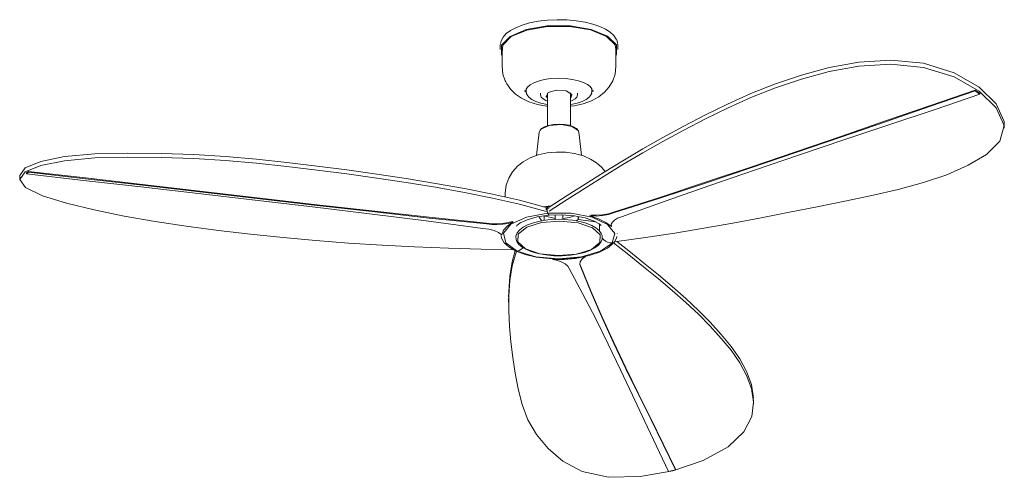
# Model space of a CAD drawing. Header units: millimetres. Extents: x 5789 to 11119, y -1593 to 7544.
# Tile 1 of 5: x 7788 to 8912, y -1593 to -1070. Entities that reach past the tile are written whole.
import ezdxf

# ---------------------------------------------------------------- set-up
doc = ezdxf.new("R2010")
doc.units = ezdxf.units.MM
doc.layers.add('Aparatos eléctricos', color=7, linetype='Continuous', lineweight=9)

# ---------------------------------------------------------------- blocks, each defined once
blk = doc.blocks.new('34301 - 34301 PALMA M Brown fan with IP44 motor-607399-00 Isometrico PDF')
at = {"layer": 'Aparatos eléctricos', "color": 9, "true_color": 0xc0c0c0}
for p, q in [((-1869.4, -1099), (-1869.2, -1098.3)), ((-1869.4, -1099), (-1869.4, -1104.4)), ((-1867.4, -1101.4), (-1867.4, -1101.6)), ((-1738.2, -1099), (-1737.3, -1107.5)), ((-1735.4, -1099), (-1735.6, -1098)), ((-1735.4, -1104.4), (-1735.4, -1099)), ((-1867.3, -1111.1), (-1868, -1110)), ((-1867.4, -1101.6), (-1867.4, -1123.9)), ((-1737.4, -1101.7), (-1737.3, -1101.5)), ((-1737.4, -1123.9), (-1737.4, -1101.5)), ((-1841.4, -1151.3), (-1841.4, -1152.3)), ((-1839.6, -1155), (-1840.4, -1152.2)), ((-1839.9, -1151.8), (-1840.2, -1150.7)), ((-1839.9, -1150), (-1839.9, -1149.2)), ((-1839.9, -1149.6), (-1839.9, -1152.3)), ((-1838.9, -1156.1), (-1839.6, -1155)), ((-1823.6, -1154.1), (-1823.6, -1156)), ((-1815.6, -1158.8), (-1817.1, -1157.2)), ((-1815.6, -1154.1), (-1815.6, -1191.4)), ((-1789.1, -1191.4), (-1789.1, -1154)), ((-1787.6, -1156.5), (-1789.1, -1158.8)), ((-1781.1, -1156), (-1781.1, -1154.1)), ((-1764.8, -1154.1), (-1765.5, -1155.6)), ((-1764.9, -1149.2), (-1764.4, -1151.3)), ((-1764.9, -1152.3), (-1764.9, -1149.6)), ((-1764.8, -1151.9), (-1764.9, -1152.2)), ((-1763.4, -1152.3), (-1763.4, -1151.3)), ((-1327.3, -1150.7), (-1321.9, -1154.6)), ((-1327.3, -1151.6), (-1327.3, -1150.7)), ((-1321.9, -1155.5), (-1327.3, -1151.6)), ((-1321.9, -1155.5), (-1321.9, -1154.6)), ((-1294.2, -1194.2), (-1294.2, -1189.6)), ((-1824.9, -1198.7), (-1828.2, -1225.3)), ((-1779.8, -1199.2), (-1780.2, -1197.3)), ((-1776.6, -1225.2), (-1779.8, -1198.7)), ((-2410.3, -1245.3), (-2407.8, -1243.5)), ((-2407.8, -1244.5), (-2410.3, -1246.2)), ((-2410.3, -1246.2), (-2410.3, -1245.3)), ((-2407.8, -1244.5), (-2407.8, -1243.5)), ((-2418, -1248.3), (-2418, -1253)), ((-1863.8, -1268), (-1864, -1272.7)), ((-1811.8, -1283), (-1820.5, -1283.9)), ((-1812.5, -1283.5), (-1819.5, -1284.2)), ((-1815.5, -1284.1), (-1818.3, -1284.5)), ((-1815.8, -1285.7), (-1817.5, -1285.9)), ((-1817.2, -1287.9), (-1817.2, -1285.9)), ((-1817.2, -1289.4), (-1817.2, -1289.1)), ((-1815.8, -1284.8), (-1815.8, -1285.2)), ((-1815.8, -1285.2), (-1815.8, -1285.7)), ((-1813.5, -1285.5), (-1815.8, -1285.7)), ((-1815.8, -1287.8), (-1815.8, -1285.7)), ((-1815.8, -1285.7), (-1815.8, -1287.8)), ((-1815.8, -1287.8), (-1815.8, -1288.4)), ((-1815.8, -1288.4), (-1815.8, -1289)), ((-1815.7, -1289.6), (-1815.8, -1289)), ((-1815.8, -1289), (-1815.7, -1289.6)), ((-1815.6, -1290.1), (-1815.7, -1289.6)), ((-1815.7, -1289.6), (-1815.6, -1290.1)), ((-1815.5, -1290.6), (-1815.6, -1290.2)), ((-1815.6, -1290.2), (-1815.5, -1290.6)), ((-1813.3, -1284), (-1815.5, -1284.1)), ((-1815.4, -1291.1), (-1815.5, -1290.7)), ((-1815.5, -1290.7), (-1815.4, -1291.1)), ((-1815.3, -1291.4), (-1815.4, -1291.1)), ((-1815.4, -1291.1), (-1815.3, -1291.4)), ((-1814.7, -1292.5), (-1815.3, -1291.4)), ((-1815.3, -1291.4), (-1814.7, -1292.5)), ((-1814, -1285.6), (-1814, -1285.8)), ((-1813.8, -1284.1), (-1813.8, -1283.7)), ((-1813.8, -1283.7), (-1813.8, -1284.1)), ((-1740.1, -1290.1), (-1740.1, -1291)), ((-1885.2, -1303.6), (-1885.2, -1302.7)), ((-1855.1, -1301.5), (-1855.1, -1300.6)), ((-1819.5, -1294.4), (-1819.8, -1294.3)), ((-1806.7, -1297.4), (-1819.5, -1294.4)), ((-1819.4, -1294.4), (-1819.4, -1299.6)), ((-1819.4, -1299.6), (-1819.4, -1294.4)), ((-1814.2, -1293.3), (-1814.7, -1292.5)), ((-1813.6, -1293.5), (-1813.9, -1293.5)), ((-1806.8, -1293.1), (-1806.8, -1298.4)), ((-1797.9, -1298.4), (-1797.9, -1293.1)), ((-1782.8, -1300.2), (-1780.7, -1298.5)), ((-1780.7, -1298.4), (-1780.7, -1294.9)), ((-1780.7, -1298.4), (-1779.7, -1294.9)), ((-1780.7, -1294.9), (-1780.7, -1298.4)), ((-1760.2, -1301.2), (-1780.6, -1298.4)), ((-1780.6, -1298.4), (-1760.1, -1301.2)), ((-1767.3, -1294.4), (-1767.3, -1293.9)), ((-1756.2, -1311.9), (-1756.2, -1304.5)), ((-1742.5, -1306.5), (-1742.5, -1305.6)), ((-1736.1, -1314.6), (-1736.1, -1314.1)), ((-1751.7, -1321.5), (-1753.2, -1320)), ((-1749.5, -1323.1), (-1751.7, -1321.5)), ((-1747, -1324.3), (-1749.5, -1323.2)), ((-1744.4, -1325), (-1747, -1324.3)), ((-1741.8, -1325.3), (-1744.3, -1325)), ((-1744.3, -1325), (-1741.7, -1325.4)), ((-1741.2, -1325.4), (-1741.7, -1325.3)), ((-1739.4, -1324.3), (-1739.7, -1324.7)), ((-1739.2, -1323.8), (-1739, -1323.9)), ((-1848.1, -1333.8), (-1850.1, -1334.5)), ((-1850.1, -1334.5), (-1848, -1333.8)), ((-1810.7, -1343.1), (-1811.7, -1343.1)), ((-1809.4, -1344.1), (-1809.4, -1343.2)), ((-1772.2, -1340.9), (-1772.2, -1340.4)), ((-1778.7, -1349.2), (-1777.5, -1352.1)), ((-1777.5, -1352.1), (-1777.5, -1353)), ((-1859.9, -1388.6), (-1859.9, -1393.1)), ((-1580.3, -1509), (-1580.3, -1504.4)), ((-1677.4, -1586.5), (-1669.5, -1584.4)), ((-1669.5, -1584.4), (-1669.5, -1583.5))]:
    blk.add_line(p, q, dxfattribs=at)
for points in [[(-1869.1, -1097.5, 0), (-1868.5, -1094.3, 0), (-1866.2, -1090.1, 0), (-1862.6, -1086.2, 0), (-1857.8, -1082.6, 0), (-1851.8, -1079.4, 0), (-1844.4, -1076.5, 0), (-1835.9, -1074, 0), (-1826.2, -1072.1, 0), (-1815.7, -1070.8, 0), (-1804.6, -1070.3, 0), (-1793.5, -1070.5, 0), (-1782.7, -1071.5, 0), (-1772.7, -1073.1, 0), (-1763.7, -1075.4, 0), (-1755.8, -1078.1, 0), (-1749.3, -1081.2, 0), (-1744, -1084.7, 0), (-1739.9, -1088.4, 0), (-1737, -1092.5, 0), (-1736.9, -1092.6, 0)], [(-1868, -1110, 0), (-1868.2, -1099.2, 0), (-1858.3, -1089.3, 0), (-1840, -1081.6, 0), (-1815.9, -1077.4, 0), (-1789.8, -1077.4, 0), (-1765.6, -1081.4, 0), (-1746.9, -1088.9, 0), (-1736.8, -1098.8, 0)], [(-1867.4, -1107.6, 0), (-1866.7, -1099.4, 0), (-1857.1, -1089.6, 0), (-1839.2, -1082.1, 0), (-1815.6, -1078, 0), (-1790.1, -1078, 0), (-1766.4, -1081.9, 0), (-1748.2, -1089.3, 0), (-1738.2, -1099, 0)], [(-1736.8, -1098.8, 0), (-1736.6, -1109.6, 0), (-1737.3, -1111, 0)], [(-1735.7, -1097, 0), (-1736.2, -1094.3, 0), (-1736.9, -1092.6, 0)], [(-1813.8, -1284.4, 0), (-1793.1, -1271.1, 0), (-1772.7, -1258, 0), (-1751, -1244.4, 0), (-1729.6, -1231.3, 0), (-1706.8, -1217.7, 0), (-1684, -1204.7, 0), (-1660, -1191.7, 0), (-1635.2, -1178.9, 0), (-1610.1, -1166.6, 0), (-1583.3, -1154.7, 0), (-1555.3, -1143.7, 0), (-1525.5, -1133.6, 0), (-1493.9, -1125, 0), (-1460, -1118.8, 0), (-1423.8, -1116.6, 0), (-1386.3, -1120.1, 0), (-1351.2, -1130.9, 0), (-1322.8, -1147.2, 0), (-1303.4, -1166.5, 0), (-1294.4, -1186.4, 0), (-1294.5, -1192.7, 0)], [(-1739, -1323.9, 0), (-1703.6, -1319.2, 0), (-1670, -1314.1, 0), (-1636.9, -1308.5, 0), (-1603.9, -1302.6, 0), (-1571.6, -1296.5, 0), (-1539.4, -1290.3, 0), (-1507.6, -1284, 0), (-1476.2, -1277.6, 0), (-1445.3, -1271, 0), (-1415.1, -1264.1, 0), (-1386.4, -1256.4, 0), (-1359.8, -1247.3, 0), (-1335.5, -1236.6, 0), (-1314.4, -1224.1, 0), (-1299.1, -1209.2, 0), (-1294.4, -1191.1, 0), (-1303.4, -1171.1, 0), (-1322.8, -1151.8, 0), (-1351.2, -1135.6, 0), (-1386.3, -1124.7, 0), (-1423.8, -1121.2, 0), (-1460, -1123.4, 0), (-1493.9, -1129.6, 0), (-1525.5, -1138.2, 0), (-1555.3, -1148.2, 0), (-1583.3, -1159.2, 0), (-1610.1, -1171.2, 0), (-1635.2, -1183.5, 0), (-1660, -1196.3, 0), (-1684, -1209.3, 0), (-1706.8, -1222.3, 0), (-1729.6, -1235.8, 0), (-1751, -1249, 0), (-1772.7, -1262.6, 0), (-1793.1, -1275.6, 0), (-1813.7, -1288.9, 0)], [(-1867.4, -1123.9, 0), (-1866.4, -1132.3, 0), (-1863.8, -1140.1, 0), (-1863.2, -1141.4, 0)], [(-1737.4, -1123.9, 0), (-1738.3, -1132.3, 0), (-1740.9, -1140.1, 0), (-1745, -1147, 0), (-1750.3, -1153.1, 0), (-1757, -1158.4, 0), (-1765.2, -1162.9, 0), (-1774.7, -1166.3, 0), (-1785, -1168.6, 0), (-1789.1, -1169.1, 0)], [(-1815.6, -1169.2, 0), (-1816.7, -1169.1, 0), (-1827.1, -1167.1, 0), (-1836.8, -1164, 0), (-1845.2, -1160, 0), (-1851.9, -1155.3, 0), (-1857.5, -1149.9, 0), (-1862.1, -1143.5, 0), (-1863.2, -1141.4, 0)], [(-1840.4, -1152.2, 0), (-1839.9, -1149.7, 0), (-1838.3, -1147.2, 0), (-1835.4, -1144.7, 0), (-1831.3, -1142.4, 0), (-1825.9, -1140.4, 0), (-1819.3, -1138.7, 0), (-1811.6, -1137.5, 0), (-1803.2, -1137.1, 0), (-1794.8, -1137.4, 0), (-1787, -1138.4, 0), (-1780.1, -1140, 0), (-1774.4, -1142, 0), (-1770, -1144.2, 0), (-1766.9, -1146.7, 0), (-1765, -1149.2, 0), (-1765, -1149.2, 0)], [(-1839.9, -1152.3, 0), (-1839.1, -1155.7, 0), (-1836.9, -1158.7, 0), (-1833.5, -1161.3, 0), (-1828.9, -1163.7, 0), (-1823, -1165.7, 0), (-1816, -1167.2, 0), (-1815.6, -1167.3, 0)], [(-1823.6, -1156, 0), (-1822.8, -1158.6, 0), (-1820.6, -1160.8, 0), (-1817.3, -1162.7, 0), (-1815.6, -1163.2, 0)], [(-1815.6, -1159.7, 0), (-1817.1, -1158.1, 0), (-1814.9, -1153.5, 0), (-1805.4, -1150.8, 0)], [(-1805.4, -1150.8, 0), (-1794.1, -1151.7, 0), (-1787.7, -1155.6, 0), (-1789, -1159.7, 0)], [(-1764.9, -1152.3, 0), (-1765.7, -1155.7, 0), (-1767.9, -1158.7, 0), (-1771.3, -1161.3, 0), (-1775.9, -1163.7, 0), (-1781.8, -1165.7, 0), (-1788.8, -1167.2, 0), (-1789.1, -1167.3, 0)], [(-1781.1, -1156, 0), (-1781.9, -1158.6, 0), (-1784.1, -1160.8, 0), (-1787.5, -1162.7, 0), (-1789.1, -1163.2, 0)], [(-1764.4, -1152.2, 0), (-1764.8, -1149.7, 0), (-1765, -1149.2, 0)], [(-1740.1, -1290.1, 0), (-1687.4, -1273.2, 0), (-1635.2, -1256, 0), (-1583.5, -1238.7, 0), (-1532, -1221.2, 0), (-1480.7, -1203.6, 0), (-1429.6, -1185.9, 0), (-1378.4, -1168.2, 0), (-1327.3, -1150.7, 0)], [(-1327.3, -1151.6, 0), (-1378.4, -1169.2, 0), (-1429.6, -1186.8, 0), (-1480.7, -1204.5, 0), (-1532, -1222.1, 0), (-1583.5, -1239.6, 0), (-1635.2, -1256.9, 0), (-1687.4, -1274.1, 0), (-1740.1, -1291, 0)], [(-1731, -1295.4, 0), (-1681.2, -1277.5, 0), (-1630.4, -1259.7, 0), (-1579.2, -1242.1, 0), (-1527.8, -1224.6, 0), (-1476.2, -1207.3, 0), (-1424.6, -1190, 0), (-1373, -1172.7, 0), (-1321.9, -1155.5, 0)], [(-1780.2, -1197.3, 0), (-1787.2, -1192.3, 0), (-1799.9, -1189.9, 0), (-1813.6, -1191.1, 0), (-1823, -1195.3, 0), (-1825, -1199.1, 0)], [(-1824.4, -1197.1, 0), (-1822.2, -1194.6, 0), (-1818.9, -1192.6, 0), (-1814.4, -1191, 0), (-1808.7, -1189.9, 0), (-1802.4, -1189.5, 0), (-1796.1, -1189.9, 0), (-1790.4, -1190.9, 0), (-1785.9, -1192.5, 0), (-1782.6, -1194.5, 0), (-1780.4, -1197, 0), (-1780.3, -1197.1, 0)], [(-2418, -1248.1, 0), (-2411.7, -1239.5, 0), (-2393.9, -1232.3, 0), (-2366.9, -1226.7, 0), (-2332.3, -1223.5, 0), (-2294.7, -1222.6, 0), (-2256.7, -1223, 0), (-2219.2, -1224.4, 0), (-2182.9, -1226.5, 0), (-2147.7, -1229.6, 0), (-2113, -1233.3, 0), (-2078.5, -1237.4, 0), (-2044.4, -1241.9, 0), (-2010.4, -1246.7, 0), (-1976.7, -1251.8, 0), (-1943.5, -1257.2, 0), (-1910.4, -1263.1, 0), (-1878.4, -1269.5, 0), (-1847.6, -1276.6, 0), (-1817.2, -1284.8, 0)], [(-1863.8, -1268, 0), (-1862.6, -1259.2, 0), (-1859.7, -1251.2, 0), (-1855.4, -1244, 0), (-1849.9, -1237.7, 0), (-1843.4, -1232.5, 0), (-1835.5, -1228.1, 0), (-1826.2, -1224.6, 0), (-1815.9, -1222.3, 0), (-1805.4, -1221.4, 0), (-1795, -1221.6, 0), (-1784.6, -1223.1, 0), (-1774.6, -1225.9, 0), (-1766.5, -1229.4, 0), (-1759.7, -1233.6, 0), (-1753.8, -1238.7, 0), (-1749.7, -1243.6, 0)], [(-1817.2, -1289.4, 0), (-1847.6, -1281.1, 0), (-1878.4, -1274, 0), (-1910.4, -1267.6, 0), (-1943.5, -1261.7, 0), (-1976.7, -1256.3, 0), (-2010.4, -1251.2, 0), (-2044.4, -1246.4, 0), (-2078.5, -1242, 0), (-2113, -1237.9, 0), (-2147.7, -1234.2, 0), (-2182.9, -1231.1, 0), (-2219.2, -1229, 0), (-2256.7, -1227.6, 0), (-2294.7, -1227.2, 0), (-2332.3, -1228.2, 0), (-2366.9, -1231.3, 0), (-2393.9, -1237, 0), (-2411.7, -1244.2, 0), (-2418, -1252.7, 0), (-2411.4, -1262.1, 0), (-2391.9, -1271.4, 0), (-2364.6, -1280, 0), (-2332.9, -1287.6, 0), (-2298.8, -1294.5, 0), (-2263.5, -1300.7, 0), (-2227.8, -1306.2, 0), (-2191.1, -1311, 0), (-2154.7, -1315.3, 0), (-2117.3, -1319.1, 0), (-2079.8, -1322.6, 0), (-2042.8, -1325.4, 0), (-2004.4, -1327.8, 0), (-1967.2, -1329.7, 0), (-1928.5, -1331.3, 0), (-1891.3, -1332.4, 0), (-1853.7, -1333.1, 0)], [(-2410.3, -1246.2, 0), (-2345.2, -1253.8, 0), (-2279.8, -1261.3, 0), (-2214.4, -1268.9, 0), (-2149.1, -1276.4, 0), (-2083.9, -1284.1, 0), (-2018.8, -1292, 0), (-1954, -1300.2, 0), (-1889.5, -1308.7, 0)], [(-2407.8, -1243.5, 0), (-2342.9, -1251, 0), (-2277.7, -1258.5, 0), (-2212.4, -1266.1, 0), (-2147.1, -1273.7, 0), (-2081.7, -1281.2, 0), (-2016.2, -1288.6, 0), (-1950.5, -1295.8, 0), (-1885.2, -1302.7, 0)], [(-1885.2, -1303.6, 0), (-1950.5, -1296.8, 0), (-2016.2, -1289.5, 0), (-2081.7, -1282.1, 0), (-2147.1, -1274.6, 0), (-2212.4, -1267, 0), (-2277.7, -1259.4, 0), (-2342.9, -1251.9, 0), (-2407.8, -1244.5, 0)], [(-1815.3, -1291.4, 0), (-1839.6, -1295.8, 0), (-1857.5, -1303.8, 0), (-1865.9, -1314.2, 0), (-1863.2, -1325.1, 0), (-1850.1, -1334.5, 0)], [(-1815.8, -1285.7, 0), (-1815.8, -1285.2, 0), (-1815.8, -1284.8, 0), (-1815.7, -1284.5, 0), (-1815.7, -1284.2, 0), (-1815.6, -1284.1, 0), (-1815.5, -1284.1, 0)], [(-1815.8, -1289, 0), (-1815.8, -1288.4, 0), (-1815.8, -1287.8, 0)], [(-1741.8, -1325.3, 0), (-1738.8, -1314.5, 0), (-1746.9, -1304.1, 0), (-1764.5, -1295.9, 0), (-1788.7, -1291.4, 0), (-1815.3, -1291.4, 0)], [(-1740.1, -1291, 0), (-1745.9, -1292.8, 0), (-1752.6, -1294, 0), (-1759.9, -1294.5, 0), (-1767.3, -1294.4, 0)], [(-1766.1, -1293.5, 0), (-1759.9, -1293.6, 0), (-1752.6, -1293.1, 0), (-1745.9, -1291.9, 0), (-1740.1, -1290.1, 0)], [(-1885.2, -1302.7, 0), (-1879.1, -1303.3, 0), (-1872.8, -1303.4, 0), (-1866.5, -1302.9, 0), (-1860.5, -1302, 0), (-1855.4, -1300.7, 0)], [(-1855.1, -1301.5, 0), (-1860.5, -1302.9, 0), (-1866.5, -1303.8, 0), (-1872.8, -1304.3, 0), (-1879.1, -1304.2, 0), (-1885.2, -1303.6, 0)], [(-1867.6, -1315.9, 0), (-1865.9, -1310.8, 0), (-1861.7, -1306, 0), (-1855.1, -1301.5, 0)], [(-1754.2, -1314.6, 0), (-1756.6, -1311.2, 0), (-1760.3, -1308.1, 0), (-1765.1, -1305.3, 0), (-1771.3, -1302.8, 0), (-1778.7, -1300.8, 0), (-1787.1, -1299.2, 0), (-1796.4, -1298.4, 0), (-1806, -1298.3, 0), (-1815.3, -1299, 0), (-1824, -1300.3, 0), (-1831.7, -1302.3, 0), (-1838.2, -1304.7, 0), (-1843.4, -1307.4, 0), (-1847.3, -1310.4, 0), (-1850.1, -1313.7, 0), (-1851.5, -1317.4, 0), (-1851.4, -1321.4, 0), (-1850.6, -1323.6, 0)], [(-1813.7, -1293.5, 0), (-1827.5, -1295.5, 0), (-1838.8, -1298.7, 0), (-1846.7, -1302.4, 0), (-1850.6, -1305.5, 0), (-1851.1, -1306.3, 0)], [(-1755.3, -1316, 0), (-1764.2, -1308.1, 0), (-1780.6, -1302.4, 0), (-1801.4, -1300.3, 0), (-1822.3, -1302.1, 0), (-1839.3, -1307.4, 0), (-1849, -1315.3, 0), (-1849.4, -1324, 0)], [(-1825.2, -1295.1, 0), (-1825.2, -1295.7, 0), (-1822.4, -1299.8, 0)], [(-1814.7, -1292.5, 0), (-1814.2, -1293.3, 0), (-1813.6, -1293.5, 0)], [(-1754.4, -1305.2, 0), (-1756.4, -1303.5, 0), (-1763, -1299.9, 0), (-1772.7, -1296.6, 0), (-1785.2, -1294.2, 0), (-1799.6, -1293.1, 0), (-1813.7, -1293.5, 0)], [(-1799, -1298.3, 0), (-1799.5, -1298.2, 0), (-1806.1, -1298.4, 0)], [(-1784.8, -1294.2, 0), (-1790.3, -1296.2, 0), (-1798, -1297.4, 0)], [(-1767.3, -1294.4, 0), (-1757.2, -1297.8, 0), (-1748.8, -1301.9, 0), (-1742.5, -1306.5, 0)], [(-1756.2, -1304.5, 0), (-1756.3, -1304, 0), (-1756.3, -1303.7, 0)], [(-1742.5, -1306.5, 0), (-1742.7, -1304, 0), (-1741.5, -1301.5, 0), (-1739.1, -1299.2, 0), (-1735.6, -1297.1, 0), (-1731, -1295.4, 0)], [(-1889.5, -1308.7, 0), (-1882.5, -1309.7, 0), (-1876.3, -1311.2, 0), (-1871.3, -1313.3, 0), (-1867.6, -1315.9, 0)], [(-1850.6, -1323.6, 0), (-1848.1, -1327, 0), (-1844.5, -1330.1, 0), (-1839.6, -1332.9, 0), (-1833.4, -1335.4, 0), (-1826.1, -1337.5, 0), (-1817.6, -1339, 0), (-1808.4, -1339.9, 0), (-1798.8, -1339.9, 0), (-1789.4, -1339.3, 0), (-1780.7, -1337.9, 0), (-1773, -1336, 0), (-1766.6, -1333.6, 0), (-1761.4, -1330.8, 0), (-1757.4, -1327.8, 0), (-1754.7, -1324.5, 0), (-1753.2, -1320.8, 0), (-1753.3, -1316.8, 0), (-1754.2, -1314.6, 0)], [(-1851.3, -1334.5, 0), (-1859.5, -1329.9, 0), (-1864.9, -1325, 0), (-1867.9, -1320, 0), (-1868.5, -1316.9, 0)], [(-1850.9, -1334.6, 0), (-1855.9, -1351.4, 0), (-1858.7, -1368.3, 0), (-1859.8, -1385.5, 0), (-1859.7, -1403, 0), (-1858.8, -1420.6, 0), (-1857.3, -1438.4, 0), (-1855.2, -1456.3, 0), (-1852.4, -1474.2, 0), (-1848.9, -1492.1, 0), (-1844.4, -1509.9, 0), (-1837.9, -1527.3, 0), (-1828.1, -1544, 0), (-1814.9, -1560, 0), (-1798, -1574.6, 0), (-1775.8, -1586.5, 0), (-1745.8, -1593, 0), (-1709.8, -1592.2, 0), (-1672.6, -1585.6, 0), (-1637.8, -1573.9, 0), (-1609.4, -1558.3, 0), (-1591.4, -1540.9, 0), (-1582.4, -1523.7, 0), (-1580.3, -1507.3, 0), (-1582.8, -1491.6, 0), (-1588.2, -1476.5, 0), (-1596, -1462.1, 0), (-1605.9, -1447.9, 0), (-1617.2, -1434.3, 0), (-1629.8, -1420.5, 0), (-1643.2, -1406.8, 0), (-1657.5, -1393.4, 0), (-1673.1, -1379.6, 0), (-1688.9, -1366.3, 0), (-1705.9, -1352.4, 0), (-1722.6, -1339, 0), (-1740.1, -1325.2, 0)], [(-1851.3, -1334.5, 0), (-1841.1, -1338.4, 0), (-1828.4, -1341.4, 0), (-1813.6, -1343.2, 0), (-1797.7, -1343.5, 0), (-1782, -1342.3, 0), (-1767.8, -1339.5, 0), (-1756, -1335.7, 0), (-1747.1, -1331.1, 0), (-1739.5, -1324.6, 0)], [(-1850.1, -1334.5, 0), (-1828.7, -1341, 0), (-1802.7, -1343.4, 0), (-1776.7, -1341.1, 0), (-1755.1, -1334.8, 0), (-1741.8, -1325.4, 0)], [(-1849.4, -1324, 0), (-1840.5, -1332, 0), (-1824.1, -1337.6, 0), (-1803.4, -1339.8, 0), (-1782.4, -1338, 0), (-1765.5, -1332.7, 0), (-1755.8, -1324.8, 0), (-1755.3, -1316, 0)], [(-1749.5, -1323.2, 0), (-1747, -1324.4, 0), (-1744.3, -1325, 0)], [(-1741.7, -1325.4, 0), (-1741.1, -1325.4, 0), (-1740.6, -1325.3, 0), (-1740.1, -1325.1, 0), (-1739.7, -1324.7, 0), (-1739.3, -1324.3, 0)], [(-1739.6, -1324.6, 0), (-1736.7, -1319.7, 0), (-1736.4, -1318.1, 0)], [(-1736.3, -1323.6, 0), (-1722.6, -1334.4, 0), (-1705.9, -1347.9, 0), (-1688.9, -1361.8, 0), (-1673.1, -1375.1, 0), (-1657.5, -1388.9, 0), (-1643.2, -1402.3, 0), (-1629.8, -1415.9, 0), (-1617.2, -1429.7, 0), (-1605.9, -1443.4, 0), (-1596, -1457.5, 0), (-1588.2, -1472, 0), (-1582.8, -1487, 0), (-1580.3, -1502.7, 0)], [(-1859.9, -1386.7, 0), (-1859.8, -1380.9, 0), (-1858.7, -1363.7, 0), (-1855.9, -1346.9, 0), (-1852.3, -1334, 0)], [(-1850.1, -1334.5, 0), (-1850.6, -1334.7, 0), (-1851, -1334.6, 0), (-1851.4, -1334.5, 0)], [(-1851, -1334.6, 0), (-1850.5, -1334.7, 0), (-1850.1, -1334.5, 0)], [(-1843.5, -1330.7, 0), (-1844, -1331.2, 0), (-1846, -1332.7, 0), (-1848.1, -1333.8, 0)], [(-1848, -1333.8, 0), (-1845.9, -1332.7, 0), (-1844, -1331.2, 0), (-1843.5, -1330.7, 0)], [(-1772.2, -1340.9, 0), (-1784, -1343, 0), (-1796.6, -1344.1, 0), (-1809.4, -1344.1, 0)], [(-1809.4, -1344.1, 0), (-1803.9, -1345.4, 0), (-1799.1, -1347.2, 0), (-1795.2, -1349.3, 0), (-1792.4, -1351.7, 0), (-1790.9, -1354.4, 0)], [(-1777.5, -1353, 0), (-1778.7, -1349.9, 0), (-1778.2, -1346.7, 0), (-1775.9, -1343.6, 0), (-1772.2, -1340.9, 0)], [(-1790.9, -1354.4, 0), (-1775.4, -1383, 0), (-1760.5, -1412, 0), (-1746.2, -1441, 0), (-1732.2, -1470.1, 0), (-1718.5, -1499.2, 0), (-1704.8, -1528.4, 0), (-1691.1, -1557.5, 0), (-1677.4, -1586.5, 0)], [(-1777.5, -1352.1, 0), (-1765.7, -1381.1, 0), (-1753.1, -1410.1, 0), (-1739.8, -1439.1, 0), (-1726, -1468, 0), (-1711.9, -1496.9, 0), (-1697.7, -1525.8, 0), (-1683.5, -1554.7, 0), (-1669.5, -1583.5, 0)], [(-1669.5, -1584.4, 0), (-1683.5, -1555.6, 0), (-1697.7, -1526.7, 0), (-1711.9, -1497.8, 0), (-1726, -1468.9, 0), (-1739.8, -1440, 0), (-1753.1, -1411, 0), (-1765.7, -1382, 0), (-1777.5, -1353, 0)]]:
    blk.add_polyline3d(points, dxfattribs=at)

msp = doc.modelspace()

# ---------------------------------------------------------------- block references
at = {"layer": 'Aparatos eléctricos', "color": 9, "true_color": 0xc0c0c0}
msp.add_blockref('34301 - 34301 PALMA M Brown fan with IP44 motor-607399-00 Isometrico PDF', (10206.1, 0), dxfattribs=at)

doc.saveas('drawing.dxf')
